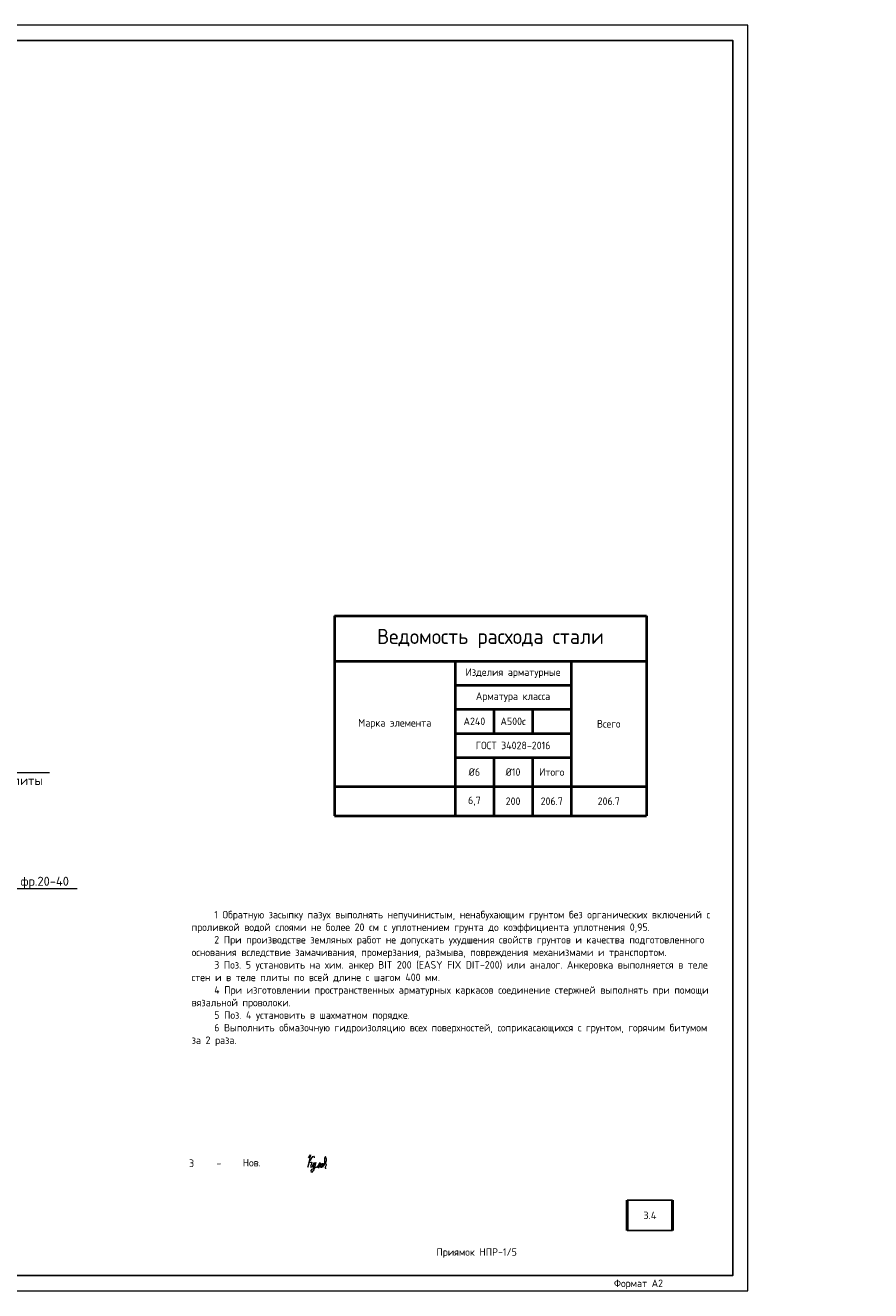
# Model space of a CAD drawing. Header units: millimetres. Extents: x 130535 to 1380046, y -231620 to 121434.
# Tile 8 of 135: x 380020 to 408072, y -184403 to -142403. Entities that reach past the tile are written whole.
import ezdxf
from ezdxf import colors
from ezdxf.entities.mleader import LeaderData, LeaderLine
from ezdxf.enums import TextEntityAlignment as Align
from ezdxf.math import Vec2, Vec3

# ---------------------------------------------------------------- set-up
doc = ezdxf.new("R2010")
doc.units = ezdxf.units.MM
for name, color, linetype, lineweight in [('АС-Таблицы', 7, 'Continuous', 20), ('Выноски', 7, 'Continuous', 20), ('Основная 0.6', 7, 'Continuous', 60), ('Символы 0.20', 7, 'Continuous', 20), ('Текст', 7, 'Continuous', 25), ('Текст 0.25', 7, 'Continuous', 25), ('ТОНКИЕ', 7, 'Continuous', 9)]:
    doc.layers.add(name, color=color, linetype=linetype, lineweight=lineweight)
doc.layers.add('ТОЛСТЫЕ_ОСНОВНЫЕ', color=7, linetype='Continuous')
doc.styles.add('GOST-2.304_Type-B', font='GOST_Common.ttf')
doc.styles.add('style1', font='GOST_Common.ttf', dxfattribs={"height": 500})
doc.styles.add('ГОСТ', font='isocpeur.TTF')

# ---------------------------------------------------------------- blocks, each defined once
blk = doc.blocks.new('*U1422')
at = {"layer": 'ТОЛСТЫЕ_ОСНОВНЫЕ'}
for p, q in [((8, 5), (8, 90)), ((8, 90), (20, 90)), ((13, 5), (13, 90)), ((8, 65), (20, 65)), ((8, 30), (20, 30)), ((20, 5), (8, 5))]:
    blk.add_line(p, q, dxfattribs=at)
blk.add_lwpolyline([(20, 5), (589, 5), (589, 415), (20, 415)], close=True, dxfattribs=at)
at = {"layer": 'ТОНКИЕ'}
blk.add_lwpolyline([(0, 0), (594, 0), (594, 420), (0, 420)], close=True, dxfattribs=at)
at = {"layer": 'Текст', "style": 'style1'}
for s, p in [('Взам.инв.№', (10.5, 77.5)), ('Подпись и дата', (10.5, 47.5)), ('Инв.№ подл.', (10.5, 17.5))]:
    blk.add_text(s, height=3, rotation=90, dxfattribs=at).set_placement(p, align=Align.MIDDLE)
blk.add_text('Формат А2', height=2.5, dxfattribs=at).set_placement((549.57, 1.2))
blk = doc.blocks.new('*T692')
at = {"layer": 'АС-Таблицы', "color": 0, "linetype": 'ByBlock', "lineweight": -2}
for p, q in [((0, 0), (1500, 0)), ((0, -1000), (1500, -1000))]:
    blk.add_line(p, q, dxfattribs=at)
at = {"layer": 'АС-Таблицы', "color": 0, "linetype": 'ByBlock', "lineweight": 50}
for p, q in [((0, 0), (0, -1000)), ((1500, 0), (1500, -1000))]:
    blk.add_line(p, q, dxfattribs=at)
at = {"layer": 'АС-Таблицы', "color": 0, "insert": (750, -500), "char_height": 250, "width": 1000, "attachment_point": 5, "style": 'ГОСТ'}
blk.add_mtext('3.4', dxfattribs=at)
blk = doc.blocks.new('*T687')
at = {"layer": 'Основная 0.6', "color": 0, "lineweight": 40, "transparency": 16777216}
for p, q in [((0, 0), (10350, 0)), ((0, 0), (0, -6633)), ((10350, 0), (10350, -6633)), ((0, -1500), (10350, -1500)), ((4000, -1500), (4000, -6633)), ((7850, -1500), (7850, -6633)), ((4000, -2300), (7850, -2300)), ((4000, -3100), (7850, -3100)), ((5283, -3100), (5283, -3900)), ((6567, -3100), (6567, -3900)), ((4000, -3900), (7850, -3900)), ((4000, -4700), (7850, -4700)), ((5283, -4700), (5283, -6633)), ((6567, -4700), (6567, -6633)), ((0, -5667), (10350, -5667)), ((0, -6633), (10350, -6633))]:
    blk.add_line(p, q, dxfattribs=at)
at = {"layer": 'Основная 0.6', "color": 0, "transparency": 16777216, "attachment_point": 5, "style": 'GOST-2.304_Type-B'}
for s, insert, char_height, width in [('Ведомость расхода стали', (5175, -750), 500, 10050), ('Изделия арматурные', (5925, -1900), 250, 3550), ('Арматура класса', (5925, -2700), 250, 3550), ('А240', (4642, -3500), 250, 983.33), ('А500с', (5925, -3500), 250, 983.33), ('Марка элемента', (2000, -3583), 250, 3700), ('Всего', (9100, -3583), 250, 2200), ('ГОСТ 34028-2016', (5925, -4300), 250, 3550), ('%%C6', (4642, -5183), 250, 983.33), ('%%C10', (5925, -5183), 250, 983.33), ('Итого', (7208, -5183), 250, 983.33), ('6,7', (4642, -6150), 250, 983.33), ('200', (5925, -6150), 250, 983.33), ('206.7', (7208, -6150), 250, 983.33), ('206.7', (9100, -6150), 250, 2200)]:
    blk.add_mtext(s, dxfattribs=dict(at, insert=insert, char_height=char_height, width=width))
blk = doc.blocks.new('_None')
blk = doc.blocks.new('11')
at = {"layer": 'Выноски'}
for p, q in [((47962, 66737), (47989, 66781)), ((47989, 66781), (48016, 66806)), ((48016, 66806), (48038, 66823)), ((48038, 66823), (48060, 66786)), ((48060, 66786), (48058, 66769)), ((47885, 66608), (47944, 66700)), ((47944, 66700), (47962, 66737))]:
    blk.add_line(p, q, dxfattribs=at)
blk.add_lwpolyline([(47863, 66761), (47937, 66865), (47843, 66458), (47885, 66564), (47905, 66616), (47954, 66628), (47979, 66606), (47957, 66539), (47937, 66487), (47947, 66458), (47991, 66470), (48051, 66611), (48041, 66569), (48023, 66505), (48023, 66448), (48065, 66448), (48090, 66529), (48110, 66608), (48043, 66369), (47972, 66275), (47954, 66344), (47991, 66389), (48078, 66431), (48142, 66470), (48154, 66441), (48204, 66512), (48246, 66606), (48209, 66455), (48204, 66418), (48295, 66574), (48265, 66463), (48265, 66455), (48312, 66453), (48342, 66529), (48347, 66584), (48337, 66465), (48349, 66453), (48401, 66569), (48443, 66616), (48461, 66678), (48466, 66727), (48436, 66811), (48399, 66754), (48399, 66618), (48389, 66549), (48374, 66507), (48416, 66564), (48441, 66576), (48451, 66524), (48433, 66482), (48419, 66453), (48424, 66428), (48458, 66421)], dxfattribs=at)

msp = doc.modelspace()

# ---------------------------------------------------------------- block references
at = {"xscale": 100, "yscale": 100, "zscale": 100}
msp.add_blockref('*U1422', (344595.6, -184403.1), dxfattribs=at)
for name, p in [('*T687', (390279.7, -162005.7)), ('*T692', (399995.6, -181403.1))]:
    msp.add_blockref(name, p)
at = {"layer": 'Выноски'}
msp.add_blockref('11', (341548.4, -246759.6), dxfattribs=at)

# ---------------------------------------------------------------- texts
at = {"color": 1, "linetype": 'Continuous', "lineweight": 30, "insert": (394995.6, -183153.1), "char_height": 250, "width": 7000, "attachment_point": 5, "style": 'GOST-2.304_Type-B'}
msp.add_mtext('{\\C256;Приямок НПР-1/5}', dxfattribs=at)
at = {"layer": 'Текст', "color": 7, "style": 'GOST-2.304_Type-B'}
for s, p in [('3', (385454.4, -180297.1)), ('Нов.', (387233.3, -180279.2)), ('-', (386364.4, -180295.7))]:
    msp.add_text(s, height=250, dxfattribs=at).set_placement(p)
at = {"layer": 'Текст 0.25', "insert": (385539.3, -171796.1), "char_height": 250, "attachment_point": 1, "style": 'GOST-2.304_Type-B'}
msp.add_mtext_dynamic_manual_height_columns('\\pxi3;1 Обратную засыпку пазух выполнять непучинистым, ненабухающим грунтом без органических включений с проливкой водой слоями не более 20 см с уплотнением грунта до коэффициента уплотнения 0,95.\\P2 При производстве земляных работ не допускать ухудшения свойств грунтов и качества подготовленного основания вследствие замачивания, промерзания, размыва, повреждения механизмами и транспортом.\\P3 Поз. 5 установить на хим. анкер BIT 200 (EASY FIX DIT-200) или аналог. Анкеровка выполняется в теле стен и в теле плиты по всей длине с шагом 400 мм.\\P4 При изготовлении пространственных арматурных каркасов соединение стержней выполнять при помощи вязальной проволоки. \\P5 Поз. 4 установить в шахматном порядке.\\P6 Выполнить обмазочную гидроизоляцию всех поверхностей, соприкасающихся с грунтом, горячим битумом за 2 раза.', width=17507.725, gutter_width=1250, heights=[0], dxfattribs=at)

# ---------------------------------------------------------------- leaders
at = {"layer": 'Символы 0.20', "ltscale": 100}
ml = msp.add_multileader_mtext('Standard', dxfattribs=at)
ml.set_content('Труба Тр\\Pниз трубы в уровне верха плиты', color=256, style='ГОСТ')
ml.set_leader_properties(color=256, linetype='ByLayer', lineweight=-1)
ml.set_arrow_properties(name='NONE')
ml.build(insert=Vec2(0, 0))
ml.multileader.update_dxf_attribs({"text_left_attachment_type": 6, "text_right_attachment_type": 6, "dogleg_length": 2.5, "arrow_head_size": 45, "scale": 100})
ctx = ml.context
ctx.base_point, ctx.scale, ctx.char_height, ctx.arrow_head_size, ctx.landing_gap_size, ctx.plane_origin = Vec3(374236, -167208.9), 100, 300, 45, 22.5, Vec3(368339.5, -170519.4)
ctx.left_attachment, ctx.right_attachment = 6, 6
notes = []
notes.append((ctx, [(1, (1, 1, 0), (373986, -167208.9), (1, 0), 250, [(0, [(373346.6, -168849.2)], 0, [])])]))
ctx.mtext.insert, ctx.mtext.width, ctx.mtext.flow_direction = Vec3(374258.5, -166818.9), 6442.783, 5
ml = msp.add_multileader_mtext('Standard', dxfattribs=at)
ml.set_content('Щебень фр.20-40', color=256, style='ГОСТ')
ml.set_leader_properties(color=256, linetype='ByLayer', lineweight=-1)
ml.set_arrow_properties(name='NONE')
ml.build(insert=Vec2(0, 0))
ml.multileader.update_dxf_attribs({"text_left_attachment_type": 6, "text_right_attachment_type": 6, "dogleg_length": 2.5, "arrow_head_size": 45, "scale": 100})
ctx = ml.context
ctx.base_point, ctx.scale, ctx.char_height, ctx.arrow_head_size, ctx.landing_gap_size, ctx.plane_origin = Vec3(378255, -171052.6), 100, 300, 45, 22.5, Vec3(372358.5, -174363)
ctx.left_attachment, ctx.right_attachment = 6, 6
notes.append((ctx, [(1, (1, 1, 0), (378005, -171052.6), (1, 0), 250, [(0, [(376254, -169626.1)], 0, [])])]))
ctx.mtext.insert, ctx.mtext.width, ctx.mtext.flow_direction = Vec3(378277.5, -170662.6), 2129.129, 5
for ctx, leaders in notes:
    for number, flags, end, landing, length, lines in leaders:
        leader = LeaderData()
        leader.index, (leader.has_last_leader_line, leader.has_dogleg_vector, leader.attachment_direction) = number, flags
        leader.last_leader_point, leader.dogleg_vector, leader.dogleg_length = Vec3(end), Vec3(landing), length
        for number, points, colour, breaks in lines:
            line = LeaderLine()
            line.index, line.vertices, line.color, line.breaks = number, Vec3.list(points), colors.encode_raw_color(colour), breaks
            leader.lines.append(line)
        ctx.leaders.append(leader)

doc.saveas('drawing.dxf')
